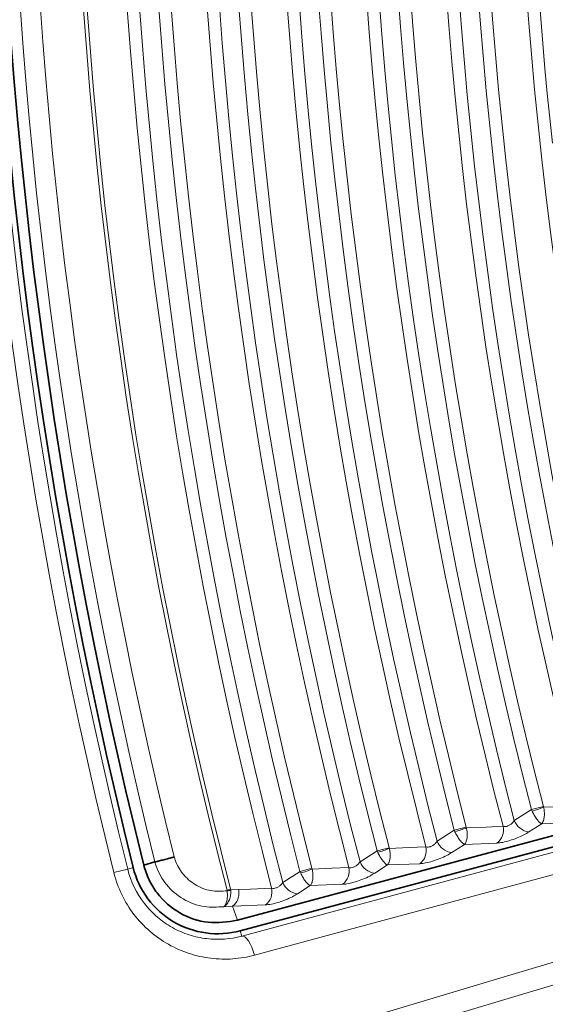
# Model space of a CAD drawing. Header units: millimetres. Extents: x 0 to 1118, y 0 to 864.
# Tile 63 of 85: x 812.34 to 816.36, y 170.07 to 177.6. Entities that reach past the tile are written whole.
import ezdxf

# ---------------------------------------------------------------- set-up
doc = ezdxf.new("R2010")
doc.units = ezdxf.units.MM

msp = doc.modelspace()

# ---------------------------------------------------------------- linework, layer by layer
at = {"color": 7, "linetype": 'Continuous', "lineweight": 35}
for p, q in [((814.0067, 170.7121), (821.0872, 172.6094)), ((820.3046, 172.3134), (814.0283, 170.6317)), ((813.3758, 171.1579), (813.2897, 171.1347)), ((813.3758, 171.1579), (813.3758, 171.1579))]:
    msp.add_line(p, q, dxfattribs=at)
at = {"color": 7, "linetype": 'Continuous', "lineweight": 18}
for p, q in [((814.0392, 170.5911), (821.1071, 172.4946)), ((821.179, 171.6397), (814.4824, 169.6387)), ((816.2553, 171.5591), (816.3464, 171.5827)), ((816.3464, 171.5827), (816.3481, 171.5771)), ((816.1243, 171.4743), (816.2553, 171.5591)), ((816.2605, 171.5469), (816.2553, 171.5591)), ((815.6652, 171.4015), (815.7563, 171.425)), ((815.7563, 171.425), (815.7579, 171.4194)), ((816.3335, 171.4504), (816.2364, 171.3877)), ((816.5814, 171.46), (816.3335, 171.4504)), ((815.5342, 171.3167), (815.6652, 171.4015)), ((815.6703, 171.3892), (815.6652, 171.4015)), ((815.0751, 171.2438), (815.1662, 171.2673)), ((815.1662, 171.2673), (815.1678, 171.2617)), ((815.7433, 171.2927), (815.6463, 171.23)), ((815.9913, 171.3024), (815.7433, 171.2927)), ((814.9441, 171.159), (815.0751, 171.2438)), ((815.0802, 171.2315), (815.0751, 171.2438)), ((813.167, 171.1042), (813.2088, 171.1146)), ((815.1532, 171.135), (815.0562, 171.0723)), ((815.4012, 171.1447), (815.1532, 171.135)), ((813.167, 171.1042), (813.0606, 171.0777)), ((814.354, 171.0013), (814.485, 171.0861)), ((814.485, 171.0861), (814.576, 171.1097)), ((814.4901, 171.0739), (814.485, 171.0861)), ((814.576, 171.1097), (814.5777, 171.1041)), ((814.5631, 170.9774), (814.4661, 170.9147)), ((814.8111, 170.987), (814.5631, 170.9774)), ((813.9267, 170.9423), (813.9543, 170.9494)), ((813.9275, 170.9378), (813.9267, 170.9423)), ((813.9543, 170.9494), (813.9554, 170.9391)), ((813.9543, 170.9494), (814.0157, 170.9475)), ((813.9677, 170.8189), (813.9017, 170.8162)), ((813.9677, 170.8189), (814.0067, 170.7121)), ((814.2209, 170.8294), (813.9681, 170.8195)), ((814.0392, 170.5911), (814.0283, 170.6317))]:
    msp.add_line(p, q, dxfattribs=at)
at = {"color": 7, "linetype": 'Continuous', "lineweight": 18, "flags": 128}
for points in [[(821.2052, 172.3487), (820.9028, 172.2673), (819.693, 171.9415), (814.8537, 170.6382), (814.1373, 170.4452)], [(814.4884, 169.8142), (814.7885, 169.9038), (815.989, 170.2625), (821.185, 171.8151)], [(816.3481, 171.5771), (816.4991, 171.583), (816.6286, 171.5881)], [(815.7579, 171.4194), (815.9089, 171.4253), (816.0385, 171.4305)], [(815.1678, 171.2617), (815.3188, 171.2677), (815.4484, 171.2728)], [(814.5777, 171.1041), (814.7287, 171.11), (814.8583, 171.1151)], [(814.0157, 170.9475), (814.1066, 170.9511), (814.2681, 170.9575)], [(814.0392, 170.5911), (814.0507, 170.5908), (814.0635, 170.5844), (814.077, 170.5721), (814.0906, 170.5543), (814.104, 170.5318), (814.1165, 170.5055), (814.1278, 170.4762), (814.1373, 170.4452)]]:
    msp.add_lwpolyline(points, dxfattribs=at)
at = {"color": 7, "linetype": 'Continuous', "lineweight": 18}
for centre, radius, start, end in [((850.0838, 180.2927), 37.3465, 165.50061, 194.49938), ((850.0838, 180.2927), 37.3181, 165.50061, 194.49938), ((850.0838, 180.2927), 37.0122, 165.39113, 194.60887), ((850.0838, 180.2927), 36.9182, 165.42335, 194.57665), ((850.0838, 180.2927), 38.1527, 166.02319, 193.97681), ((850.0838, 180.2927), 36.7701, 165.49984, 194.50016), ((850.0838, 180.2927), 38.0431, 166.02319, 193.97681), ((850.0838, 180.2927), 37.8275, 166.0265, 193.97425), ((850.0838, 180.2927), 36.676, 165.49984, 194.50016), ((850.0838, 180.2927), 36.4014, 165.39699, 194.60301), ((850.0838, 180.2927), 36.3074, 165.42979, 194.57021), ((850.0838, 180.2927), 37.675, 166.03072, 193.97097), ((850.0838, 180.2927), 36.1593, 165.50761, 194.49239), ((850.0838, 180.2927), 36.0652, 165.50761, 194.49239), ((850.0838, 180.2927), 35.7906, 165.40305, 194.59695), ((850.0838, 180.2927), 35.6966, 165.43646, 194.56354), ((850.0838, 180.2927), 35.5485, 165.51565, 194.48435), ((850.0838, 180.2927), 35.4544, 165.51565, 194.48435), ((850.0838, 180.2927), 35.1798, 165.40932, 194.59068), ((850.0838, 180.2927), 35.0858, 165.44336, 194.55664), ((850.0838, 180.2927), 34.9377, 165.52396, 194.47604), ((850.0838, 180.2927), 34.8436, 165.52396, 194.47604), ((850.0838, 180.2927), 34.569, 165.41581, 194.58419), ((850.0838, 180.2927), 34.475, 165.4505, 194.5495), ((850.0838, 180.2927), 34.3269, 165.53258, 194.46742), ((850.0838, 180.2927), 34.2328, 165.53258, 194.46742), ((850.0838, 180.2927), 33.9582, 165.42253, 194.57747), ((850.0838, 180.2927), 33.8642, 165.45791, 186.17011), ((816.0936, 172.1732), 0.6482, 284.91815, 293.11635), ((815.5031, 172.0166), 0.6493, 284.92522, 293.10987), ((815.9147, 171.4033), 0.1268, 307.19231, 12.3543), ((816.2515, 171.5231), 0.1362, 200.95587, 263.65234), ((815.3245, 171.2457), 0.1268, 307.19316, 12.35815), ((815.6614, 171.3654), 0.1362, 200.95876, 263.65392), ((814.9126, 171.8599), 0.6504, 284.93204, 293.1036), ((814.7344, 171.088), 0.1268, 307.19399, 12.36187), ((815.0713, 171.2077), 0.1362, 200.96156, 263.65544), ((814.3222, 171.7033), 0.6514, 284.93864, 293.09754), ((814.4811, 171.05), 0.1362, 200.96426, 263.65691), ((813.9694, 170.3305), 0.6088, 91.31842, 93.94937), ((814.1443, 170.9303), 0.1268, 307.19479, 12.36546)]:
    msp.add_arc(centre, radius, start, end, dxfattribs=at)
at = {"color": 7, "linetype": 'Continuous', "lineweight": 35}
for centre, radius, start, end in [((850.0838, 180.2927), 38, 166.02319, 193.97681), ((850.0838, 180.2927), 37.9167, 166.02319, 193.97681), ((813.8558, 171.2756), 0.6667, 193.97681, 285)]:
    msp.add_arc(centre, radius, start, end, dxfattribs=at)
at = {"color": 7, "linetype": 'Continuous', "lineweight": 18}
for points, knots in [([(850.3551, 220.5407), (851.6824, 220.5318), (853.0023, 220.4575), (855.6264, 220.1808), (856.9307, 219.9784), (858.8756, 219.5775), (859.5233, 219.4272), (860.8039, 219.0967), (861.4379, 218.9163), (863.3211, 218.3306), (864.5516, 217.8807), (866.9633, 216.8637), (868.1446, 216.2966), (869.879, 215.3569), (870.4508, 215.0288), (871.5819, 214.3422), (872.1416, 213.9832), (873.7831, 212.8725), (874.8336, 212.0834), (876.8494, 210.4106), (877.8146, 209.5269), (879.6594, 207.6644), (880.5389, 206.6857), (881.5832, 205.4011), (881.7895, 205.1408), (882.1946, 204.6166), (882.3935, 204.3525), (882.9794, 203.5543), (883.3556, 203.0143), (884.4418, 201.3712), (885.1094, 200.2449), (886.3328, 197.9311), (886.8886, 196.7437), (887.6367, 194.9157), (887.8718, 194.2985), (888.2026, 193.3609), (888.3091, 193.0464), (888.5138, 192.417), (888.6121, 192.1017), (889.0832, 190.5216), (889.3958, 189.2469), (889.8947, 186.6769), (890.0812, 185.3816), (890.3278, 182.7702), (890.388, 181.4541), (890.3799, 179.4639), (890.3608, 178.8024), (890.2905, 177.4861), (890.2393, 176.8308), (890.0385, 174.8734), (889.8416, 173.5797), (889.3222, 171.0147), (888.9998, 169.7433), (888.4204, 167.8534), (888.2112, 167.2263), (887.7601, 165.978), (887.5201, 165.362), (886.7575, 163.5384), (886.1925, 162.3549), (884.952, 160.0505), (884.2765, 158.9298), (883.1793, 157.2964), (882.7996, 156.7598), (882.0119, 155.7029), (881.6035, 155.182), (880.3371, 153.6469), (879.4495, 152.6734), (877.59, 150.8235), (876.6183, 149.947), (874.5914, 148.29), (873.5363, 147.5095), (872.164, 146.5955), (871.8868, 146.4158), (871.3271, 146.0626), (871.0442, 145.8889), (870.1905, 145.3792), (869.6153, 145.0547), (867.8718, 144.1266), (866.6856, 143.5679), (864.2661, 142.5691), (863.0329, 142.1288), (861.1476, 141.5578), (860.5133, 141.3824), (859.5527, 141.142), (859.231, 141.0657), (858.5846, 140.9207), (858.2597, 140.8521), (856.6344, 140.5296), (855.3274, 140.3368), (852.6998, 140.0796), (851.3789, 140.0152), (848.7247, 140.0173), (847.4087, 140.0838), (844.7979, 140.3426), (843.5032, 140.5351), (840.9351, 141.0456), (839.6616, 141.3637), (838.0834, 141.8414), (837.7684, 141.9409), (837.1398, 142.1482), (836.8258, 142.256), (835.8895, 142.5904), (835.2733, 142.8279), (833.4482, 143.5829), (832.2628, 144.1431), (829.9532, 145.3747), (828.829, 146.0461), (827.1893, 147.1376), (826.6505, 147.5156), (825.8542, 148.1041), (825.5907, 148.3039), (825.0678, 148.7106), (824.8081, 148.9177), (823.5269, 149.9659), (822.5509, 150.8484), (820.6942, 152.6988), (819.8136, 153.6668), (818.1473, 155.6878), (817.3616, 156.7408), (816.2563, 158.3859), (815.8992, 158.9469), (815.2166, 160.0802), (814.8905, 160.6532), (813.9569, 162.3908), (813.3942, 163.5739), (812.3863, 165.9891), (811.9413, 167.2211), (811.363, 169.1062), (811.1851, 169.7407), (810.8598, 171.0224), (810.7121, 171.6709), (810.3196, 173.6146), (810.1236, 174.9141), (809.8588, 177.52), (809.79, 178.8265), (809.7799, 181.4466), (809.8388, 182.7601), (810.0254, 184.7359), (810.1043, 185.3961), (810.2933, 186.7038), (810.4035, 187.353), (810.7808, 189.287), (811.0944, 190.5582), (811.8436, 193.0648), (812.2793, 194.3002), (813.026, 196.126), (813.2905, 196.7301), (813.7111, 197.6292), (813.8555, 197.9281), (814.1511, 198.5214), (814.3023, 198.8157), (815.0749, 200.2749), (815.7461, 201.4039), (817.192, 203.5872), (817.9669, 204.6415), (819.6201, 206.6752), (820.4986, 207.6547), (821.6635, 208.8308), (821.9001, 209.0639), (822.3778, 209.5229), (822.619, 209.749), (823.3497, 210.4173), (823.8461, 210.8494), (825.363, 212.106), (826.411, 212.8912), (828.5795, 214.357), (829.7002, 215.0377), (831.4367, 215.9791), (832.0248, 216.2796), (832.921, 216.71), (833.2221, 216.85), (833.8255, 217.1217), (834.1284, 217.2536), (835.6481, 217.8934), (836.8814, 218.3425), (839.3823, 219.1183), (840.6499, 219.445), (843.2195, 219.975), (844.5216, 220.1783), (847.1614, 220.4575), (848.4852, 220.5318), (849.8125, 220.5407)], [0, 0, 0, 0, 0.015625, 0.015625, 0.03125, 0.03125, 0.039062, 0.039062, 0.046875, 0.046875, 0.0625, 0.0625, 0.078125, 0.078125, 0.085937, 0.085937, 0.09375, 0.09375, 0.109375, 0.109375, 0.125, 0.125, 0.140625, 0.140625, 0.144531, 0.144531, 0.148437, 0.148437, 0.15625, 0.15625, 0.171875, 0.171875, 0.1875, 0.1875, 0.195312, 0.195312, 0.199219, 0.199219, 0.203125, 0.203125, 0.21875, 0.21875, 0.234375, 0.234375, 0.25, 0.25, 0.257812, 0.257812, 0.265625, 0.265625, 0.28125, 0.28125, 0.296875, 0.296875, 0.304687, 0.304687, 0.3125, 0.3125, 0.328125, 0.328125, 0.34375, 0.34375, 0.351562, 0.351562, 0.359375, 0.359375, 0.375, 0.375, 0.390625, 0.390625, 0.40625, 0.40625, 0.410156, 0.410156, 0.414062, 0.414062, 0.421875, 0.421875, 0.4375, 0.4375, 0.453125, 0.453125, 0.460937, 0.460937, 0.464844, 0.464844, 0.46875, 0.46875, 0.484375, 0.484375, 0.5, 0.5, 0.515625, 0.515625, 0.53125, 0.53125, 0.546875, 0.546875, 0.550781, 0.550781, 0.554687, 0.554687, 0.5625, 0.5625, 0.578125, 0.578125, 0.59375, 0.59375, 0.601562, 0.601562, 0.605469, 0.605469, 0.609375, 0.609375, 0.625, 0.625, 0.640625, 0.640625, 0.65625, 0.65625, 0.664062, 0.664062, 0.671875, 0.671875, 0.6875, 0.6875, 0.703125, 0.703125, 0.710937, 0.710937, 0.71875, 0.71875, 0.734375, 0.734375, 0.75, 0.75, 0.765625, 0.765625, 0.773438, 0.773438, 0.78125, 0.78125, 0.796875, 0.796875, 0.8125, 0.8125, 0.820313, 0.820313, 0.824219, 0.824219, 0.828125, 0.828125, 0.84375, 0.84375, 0.859375, 0.859375, 0.875, 0.875, 0.878906, 0.878906, 0.882813, 0.882813, 0.890625, 0.890625, 0.90625, 0.90625, 0.921875, 0.921875, 0.929688, 0.929688, 0.933594, 0.933594, 0.9375, 0.9375, 0.953125, 0.953125, 0.96875, 0.96875, 0.984375, 0.984375, 1, 1, 1, 1]), ([(849.7504, 220.0339), (848.4441, 220.0229), (847.1411, 219.9473), (844.544, 219.6676), (843.2631, 219.4649), (840.7357, 218.9378), (839.4891, 218.6135), (837.0299, 217.8441), (835.8172, 217.399), (834.3233, 216.7653), (834.0255, 216.6347), (833.4323, 216.3656), (833.1364, 216.227), (832.2555, 215.8008), (831.6776, 215.5034), (829.9714, 214.5717), (828.8707, 213.8983), (826.7414, 212.4487), (825.7128, 211.6724), (824.2245, 210.4303), (823.7375, 210.0032), (823.0209, 209.3428), (822.7844, 209.1194), (822.316, 208.6658), (822.084, 208.4355), (820.9419, 207.2734), (820.0812, 206.3058), (818.4623, 204.2975), (817.7041, 203.2567), (816.29, 201.102), (815.6341, 199.9881), (814.8797, 198.549), (814.7321, 198.2588), (814.4435, 197.6738), (814.3025, 197.3789), (813.8921, 196.4923), (813.634, 195.8967), (812.9057, 194.0967), (812.4811, 192.8791), (811.7516, 190.4093), (811.4467, 189.1571), (811.0801, 187.2526), (810.9731, 186.6133), (810.7898, 185.326), (810.7134, 184.6762), (810.5329, 182.7312), (810.4764, 181.4382), (810.488, 178.859), (810.5561, 177.5729), (810.8165, 175.0076), (811.0088, 173.7284), (811.3935, 171.8149), (811.5382, 171.1766), (811.8569, 169.9148), (812.0312, 169.29), (812.5976, 167.4338), (813.0336, 166.2203), (814.0211, 163.8411), (814.5726, 162.6753), (815.4876, 160.9629), (815.8073, 160.3982), (816.3092, 159.5603), (816.4805, 159.2822), (816.8297, 158.7308), (817.0073, 158.4578), (817.9105, 157.1064), (818.6812, 156.0681), (820.3162, 154.0749), (821.1805, 153.1201), (823.0035, 151.2944), (823.9621, 150.4235), (825.2209, 149.3889), (825.4761, 149.1844), (825.9898, 148.783), (826.2487, 148.5859), (827.0311, 148.0051), (827.5606, 147.632), (829.1721, 146.5545), (830.2772, 145.8917), (832.5481, 144.6757), (833.7139, 144.1225), (835.5092, 143.3768), (836.1154, 143.1423), (837.0366, 142.812), (837.3455, 142.7055), (837.9639, 142.5008), (838.2738, 142.4025), (839.8265, 141.9307), (841.0795, 141.6165), (843.6065, 141.1123), (844.8805, 140.9222), (847.4498, 140.6665), (848.745, 140.6008), (851.3573, 140.5986), (852.6574, 140.6622), (855.2434, 140.9162), (856.5297, 141.1066), (858.1291, 141.4251), (858.4489, 141.4929), (859.085, 141.636), (859.4016, 141.7114), (860.3468, 141.9488), (860.971, 142.122), (862.8259, 142.6859), (864.039, 143.1207), (866.4187, 144.107), (867.5853, 144.6585), (869.2996, 145.5748), (869.8651, 145.8951), (870.7043, 146.3982), (870.9825, 146.5697), (871.5328, 146.9185), (871.8053, 147.0959), (873.1543, 147.9982), (874.1911, 148.7686), (876.1823, 150.4039), (877.1367, 151.2687), (878.9624, 153.0936), (879.8336, 154.0538), (881.0761, 155.5676), (881.4769, 156.0814), (882.2498, 157.1237), (882.6223, 157.6527), (883.6984, 159.2631), (884.3607, 160.3678), (885.5766, 162.6386), (886.1303, 163.8047), (886.8775, 165.6009), (887.1126, 166.2075), (887.5544, 167.4368), (887.7594, 168.0544), (888.3272, 169.9155), (888.6431, 171.1673), (889.1524, 173.6927), (889.3456, 174.9663), (889.5431, 176.8931), (889.5935, 177.5381), (889.6631, 178.8337), (889.6822, 179.4848), (889.6915, 181.4434), (889.6339, 182.7388), (889.3954, 185.3098), (889.2146, 186.5854), (888.7299, 189.1166), (888.4259, 190.3723), (887.9672, 191.9292), (887.8715, 192.2399), (887.6722, 192.8601), (887.5684, 193.17), (887.2461, 194.0939), (887.017, 194.7022), (886.2876, 196.504), (885.7453, 197.6749), (884.5504, 199.9573), (883.898, 201.0687), (882.8357, 202.6905), (882.4676, 203.2236), (881.8942, 204.0117), (881.6995, 204.2724), (881.303, 204.7901), (881.101, 205.0471), (880.0785, 206.3156), (879.2168, 207.2823), (877.4086, 209.1224), (876.462, 209.9957), (874.4842, 211.6493), (873.453, 212.4296), (871.841, 213.5283), (871.2913, 213.8834), (870.1803, 214.5627), (869.6184, 214.8873), (867.9143, 215.8174), (866.7534, 216.3788), (864.3828, 217.3861), (863.173, 217.832), (861.3212, 218.4129), (860.6977, 218.592), (859.4382, 218.9201), (858.8011, 219.0695), (856.8875, 219.4683), (855.6041, 219.6701), (853.0221, 219.9474), (851.7235, 220.0229), (850.4171, 220.0339)], [0, 0, 0, 0, 0.015625, 0.015625, 0.03125, 0.03125, 0.046875, 0.046875, 0.0625, 0.0625, 0.066406, 0.066406, 0.070312, 0.070312, 0.078125, 0.078125, 0.09375, 0.09375, 0.109375, 0.109375, 0.117187, 0.117187, 0.121094, 0.121094, 0.125, 0.125, 0.140625, 0.140625, 0.15625, 0.15625, 0.171875, 0.171875, 0.175781, 0.175781, 0.179687, 0.179687, 0.1875, 0.1875, 0.203125, 0.203125, 0.21875, 0.21875, 0.226562, 0.226562, 0.234375, 0.234375, 0.25, 0.25, 0.265625, 0.265625, 0.28125, 0.28125, 0.289062, 0.289062, 0.296875, 0.296875, 0.3125, 0.3125, 0.328125, 0.328125, 0.335937, 0.335937, 0.339844, 0.339844, 0.34375, 0.34375, 0.359375, 0.359375, 0.375, 0.375, 0.390625, 0.390625, 0.394531, 0.394531, 0.398438, 0.398438, 0.40625, 0.40625, 0.421875, 0.421875, 0.4375, 0.4375, 0.445313, 0.445313, 0.449219, 0.449219, 0.453125, 0.453125, 0.46875, 0.46875, 0.484375, 0.484375, 0.5, 0.5, 0.515625, 0.515625, 0.53125, 0.53125, 0.535156, 0.535156, 0.539063, 0.539063, 0.546875, 0.546875, 0.5625, 0.5625, 0.578125, 0.578125, 0.585938, 0.585938, 0.589844, 0.589844, 0.59375, 0.59375, 0.609375, 0.609375, 0.625, 0.625, 0.640625, 0.640625, 0.648438, 0.648438, 0.65625, 0.65625, 0.671875, 0.671875, 0.6875, 0.6875, 0.695313, 0.695313, 0.703125, 0.703125, 0.71875, 0.71875, 0.734375, 0.734375, 0.742188, 0.742188, 0.75, 0.75, 0.765625, 0.765625, 0.78125, 0.78125, 0.796875, 0.796875, 0.800781, 0.800781, 0.804688, 0.804688, 0.8125, 0.8125, 0.828125, 0.828125, 0.84375, 0.84375, 0.851563, 0.851563, 0.855469, 0.855469, 0.859375, 0.859375, 0.875, 0.875, 0.890625, 0.890625, 0.90625, 0.90625, 0.914063, 0.914063, 0.921875, 0.921875, 0.9375, 0.9375, 0.953125, 0.953125, 0.960938, 0.960938, 0.96875, 0.96875, 0.984375, 0.984375, 1, 1, 1, 1]), ([(816.3335, 171.4504), (816.3336, 171.4505), (816.3338, 171.4507), (816.3341, 171.4511), (816.3345, 171.4515), (816.3352, 171.4523), (816.3363, 171.4537), (816.3382, 171.4562), (816.3413, 171.4609), (816.3444, 171.4671), (816.3498, 171.481), (816.3547, 171.5044), (816.355, 171.5408), (816.3503, 171.5655), (816.3481, 171.5771)], [0, 0, 0, 0, 0.007783, 0.008895, 0.016567, 0.027725, 0.046426, 0.077872, 0.131252, 0.224461, 0.282899, 0.53986, 0.784071, 1, 1, 1, 1]), ([(816.3335, 171.4504), (816.3333, 171.4504), (816.3331, 171.4505), (816.3328, 171.4506), (816.3324, 171.4508), (816.3317, 171.4511), (816.3305, 171.4517), (816.3284, 171.4528), (816.3247, 171.4552), (816.3201, 171.4587), (816.3105, 171.4675), (816.2962, 171.4843), (816.2767, 171.5138), (816.2657, 171.5363), (816.2605, 171.5469)], [0, 0, 0, 0, 0.0077832, 0.0088951, 0.0165671, 0.0277253, 0.0464264, 0.0778729, 0.1312528, 0.2244605, 0.2828993, 0.5398605, 0.7840711, 1, 1, 1, 1]), ([(815.7433, 171.2927), (815.7435, 171.2929), (815.7437, 171.2931), (815.744, 171.2934), (815.7444, 171.2938), (815.7451, 171.2946), (815.7462, 171.296), (815.7481, 171.2985), (815.7511, 171.3032), (815.7543, 171.3094), (815.7597, 171.3233), (815.7645, 171.3468), (815.7649, 171.3832), (815.7602, 171.4078), (815.7579, 171.4194)], [0, 0, 0, 0, 0.0077826, 0.0088944, 0.0165761, 0.0277403, 0.0464518, 0.0779159, 0.1313273, 0.2245966, 0.2829218, 0.5399373, 0.7841026, 1, 1, 1, 1]), ([(816.0385, 171.4305), (816.044, 171.4295), (816.0539, 171.4278), (816.0675, 171.4309), (816.0808, 171.4357), (816.0957, 171.4439), (816.1127, 171.4584), (816.1205, 171.4692), (816.1243, 171.4743)], [0, 0, 0, 0, 0.200404, 0.360284, 0.395674, 0.593216, 0.805396, 1, 1, 1, 1]), ([(815.7433, 171.2927), (815.7432, 171.2928), (815.743, 171.2928), (815.7427, 171.293), (815.7423, 171.2931), (815.7416, 171.2934), (815.7404, 171.294), (815.7383, 171.2951), (815.7346, 171.2975), (815.73, 171.3011), (815.7204, 171.3098), (815.706, 171.3266), (815.6866, 171.3562), (815.6755, 171.3787), (815.6703, 171.3892)], [0, 0, 0, 0, 0.007783, 0.008894, 0.016576, 0.027741, 0.046452, 0.077917, 0.131328, 0.224596, 0.282922, 0.539937, 0.784103, 1, 1, 1, 1]), ([(816.2364, 171.3877), (816.2242, 171.3803), (816.1977, 171.3643), (816.1461, 171.3409), (816.0895, 171.3207), (816.0341, 171.3063), (816.0056, 171.3037), (815.9913, 171.3024)], [0, 0, 0, 0, 0.178096, 0.38425, 0.588246, 0.794178, 1, 1, 1, 1]), ([(815.4484, 171.2728), (815.4539, 171.2718), (815.4637, 171.2701), (815.4774, 171.2732), (815.4907, 171.2781), (815.5056, 171.2862), (815.5226, 171.3008), (815.5304, 171.3115), (815.5342, 171.3167)], [0, 0, 0, 0, 0.200431, 0.360323, 0.395717, 0.593261, 0.805429, 1, 1, 1, 1]), ([(813.5233, 171.1968), (813.5256, 171.1891), (813.5393, 171.1428), (813.5849, 171.0615), (813.6811, 170.9776), (813.8021, 170.9298), (813.8862, 170.9352), (813.9275, 170.9378)], [0, 0, 0, 0, 0.044559, 0.268881, 0.506606, 0.757543, 1, 1, 1, 1]), ([(815.1532, 171.135), (815.1531, 171.1351), (815.1529, 171.1352), (815.1526, 171.1353), (815.1522, 171.1355), (815.1515, 171.1358), (815.1503, 171.1364), (815.1482, 171.1375), (815.1444, 171.1398), (815.1399, 171.1434), (815.1303, 171.1521), (815.1159, 171.1689), (815.0965, 171.1985), (815.0854, 171.221), (815.0802, 171.2315)], [0, 0, 0, 0, 0.007782, 0.008894, 0.016585, 0.027756, 0.046477, 0.077959, 0.131401, 0.224727, 0.282944, 0.540012, 0.784134, 1, 1, 1, 1]), ([(815.1532, 171.135), (815.1534, 171.1352), (815.1535, 171.1354), (815.1539, 171.1357), (815.1542, 171.1362), (815.155, 171.137), (815.1561, 171.1384), (815.158, 171.1409), (815.161, 171.1456), (815.1642, 171.1518), (815.1696, 171.1657), (815.1744, 171.1891), (815.1748, 171.2255), (815.17, 171.2502), (815.1678, 171.2617)], [0, 0, 0, 0, 0.007782, 0.008894, 0.016585, 0.027755, 0.046477, 0.077958, 0.1314, 0.224728, 0.282944, 0.540012, 0.784133, 1, 1, 1, 1]), ([(815.6463, 171.23), (815.6341, 171.2226), (815.6076, 171.2067), (815.556, 171.1833), (815.4993, 171.163), (815.444, 171.1487), (815.4154, 171.146), (815.4012, 171.1447)], [0, 0, 0, 0, 0.1780784, 0.3842308, 0.5882312, 0.7941702, 1, 1, 1, 1]), ([(813.9017, 170.8162), (813.8525, 170.8132), (813.7461, 170.8067), (813.589, 170.8656), (813.4592, 170.9762), (813.3975, 171.0848), (813.3789, 171.1472), (813.3758, 171.1579)], [0, 0, 0, 0, 0.218766, 0.473747, 0.718651, 0.951892, 1, 1, 1, 1]), ([(814.8583, 171.1151), (814.8637, 171.1142), (814.8736, 171.1124), (814.8873, 171.1156), (814.9006, 171.1204), (814.9155, 171.1285), (814.9325, 171.1431), (814.9403, 171.1538), (814.9441, 171.159)], [0, 0, 0, 0, 0.200456, 0.36036, 0.395758, 0.593304, 0.805461, 1, 1, 1, 1]), ([(814.1373, 170.4452), (814.0825, 170.4305), (814.0272, 170.4212), (813.9155, 170.4133), (813.8586, 170.4147), (813.7456, 170.4286), (813.6903, 170.4409), (813.5822, 170.4764), (813.5287, 170.4999), (813.428, 170.5569), (813.3806, 170.5902), (813.2923, 170.6667), (813.2511, 170.7103), (813.1793, 170.8039), (813.1481, 170.8542), (813.0959, 170.9621), (813.0752, 171.019), (813.0606, 171.0777)], [0, 0, 0, 0, 0.125, 0.125, 0.25, 0.25, 0.375, 0.375, 0.5, 0.5, 0.625, 0.625, 0.75, 0.75, 0.875, 0.875, 1, 1, 1, 1]), ([(813.167, 171.1042), (813.1911, 171.0076), (813.2354, 170.9175), (813.3242, 170.803), (813.3581, 170.7676), (813.4303, 170.7058), (813.4689, 170.679), (813.5508, 170.6334), (813.5941, 170.6148), (813.6813, 170.5867), (813.7258, 170.577), (813.8617, 170.5609), (813.9518, 170.5676), (814.0392, 170.5911)], [0, 0, 0, 0, 0.25, 0.25, 0.375, 0.375, 0.5, 0.5, 0.625, 0.625, 0.75, 0.75, 1, 1, 1, 1]), ([(814.5631, 170.9774), (814.5629, 170.9774), (814.5628, 170.9775), (814.5625, 170.9776), (814.5621, 170.9778), (814.5614, 170.9781), (814.5601, 170.9787), (814.5581, 170.9798), (814.5543, 170.9822), (814.5497, 170.9857), (814.5402, 170.9945), (814.5258, 171.0113), (814.5064, 171.0409), (814.4953, 171.0633), (814.4901, 171.0739)], [0, 0, 0, 0, 0.007781, 0.008893, 0.016594, 0.02777, 0.046502, 0.078, 0.131471, 0.224854, 0.282966, 0.540083, 0.784164, 1, 1, 1, 1]), ([(814.5631, 170.9774), (814.5632, 170.9775), (814.5634, 170.9777), (814.5637, 170.9781), (814.5641, 170.9785), (814.5648, 170.9793), (814.566, 170.9807), (814.5679, 170.9832), (814.5709, 170.9879), (814.5741, 170.9941), (814.5795, 171.008), (814.5843, 171.0314), (814.5847, 171.0679), (814.5799, 171.0925), (814.5777, 171.1041)], [0, 0, 0, 0, 0.007781, 0.008893, 0.016594, 0.02777, 0.046501, 0.077999, 0.13147, 0.224854, 0.282965, 0.540083, 0.784163, 1, 1, 1, 1]), ([(815.0562, 171.0723), (815.044, 171.0649), (815.0175, 171.049), (814.9659, 171.0256), (814.9092, 171.0054), (814.8539, 170.991), (814.8253, 170.9884), (814.8111, 170.987)], [0, 0, 0, 0, 0.178061, 0.384212, 0.588217, 0.794163, 1, 1, 1, 1]), ([(814.2681, 170.9575), (814.2736, 170.9565), (814.2835, 170.9548), (814.2972, 170.9579), (814.3105, 170.9627), (814.3254, 170.9709), (814.3424, 170.9854), (814.3502, 170.9962), (814.354, 171.0013)], [0, 0, 0, 0, 0.20048, 0.360397, 0.395798, 0.593347, 0.805491, 1, 1, 1, 1]), ([(813.9554, 170.9391), (813.9555, 170.9285), (813.9555, 170.9044), (813.946, 170.8681), (813.928, 170.8359), (813.9112, 170.8213), (813.9021, 170.8164), (813.9017, 170.8162)], [0, 0, 0, 0, 0.2027205, 0.4619779, 0.7228323, 0.9893051, 1, 1, 1, 1]), ([(813.9275, 170.9378), (813.9285, 170.9273), (813.9309, 170.9033), (813.9277, 170.8673), (813.9182, 170.8356), (813.9079, 170.8212), (813.902, 170.8164), (813.9017, 170.8162)], [0, 0, 0, 0, 0.202714, 0.461919, 0.722749, 0.986485, 1, 1, 1, 1]), ([(814.0157, 170.9475), (814.0162, 170.9434), (814.0179, 170.9315), (814.0178, 170.906), (814.0107, 170.8728), (813.9936, 170.8398), (813.9766, 170.8263), (813.9681, 170.8195)], [0, 0, 0, 0, 0.08068, 0.23662, 0.491081, 0.745541, 1, 1, 1, 1]), ([(814.4661, 170.9147), (814.4538, 170.9073), (814.4274, 170.8913), (814.3758, 170.8679), (814.3191, 170.8477), (814.2638, 170.8333), (814.2352, 170.8307), (814.2209, 170.8294)], [0, 0, 0, 0, 0.178044, 0.384194, 0.588202, 0.794156, 1, 1, 1, 1]), ([(813.9681, 170.8195), (813.968, 170.8195), (813.9678, 170.8193), (813.9676, 170.8191), (813.9677, 170.819), (813.9677, 170.8189)], [0, 0, 0, 0, 0.22367, 0.613906, 1, 1, 1, 1])]:
    msp.add_open_spline(points, degree=3, knots=knots, dxfattribs=at)
at = {"color": 7, "linetype": 'Continuous', "lineweight": 35}
for points, knots in [([(813.5233, 171.1968), (813.5214, 171.1963), (813.5104, 171.1933), (813.4863, 171.1868), (813.4511, 171.1775), (813.4168, 171.1684), (813.3893, 171.1612), (813.3803, 171.159), (813.3758, 171.1579)], [0, 0, 0, 0, 0.033404, 0.186509, 0.389911, 0.593282, 0.796641, 1, 1, 1, 1]), ([(813.2897, 171.1347), (813.3017, 171.0964), (813.3257, 171.0199), (813.4106, 170.8851), (813.5597, 170.756), (813.7812, 170.6784), (813.9316, 170.7009), (814.0067, 170.7121)], [0, 0, 0, 0, 0.1252703, 0.2505582, 0.5003428, 0.7502864, 1, 1, 1, 1])]:
    msp.add_open_spline(points, degree=3, knots=knots, dxfattribs=at)

doc.saveas('drawing.dxf')
